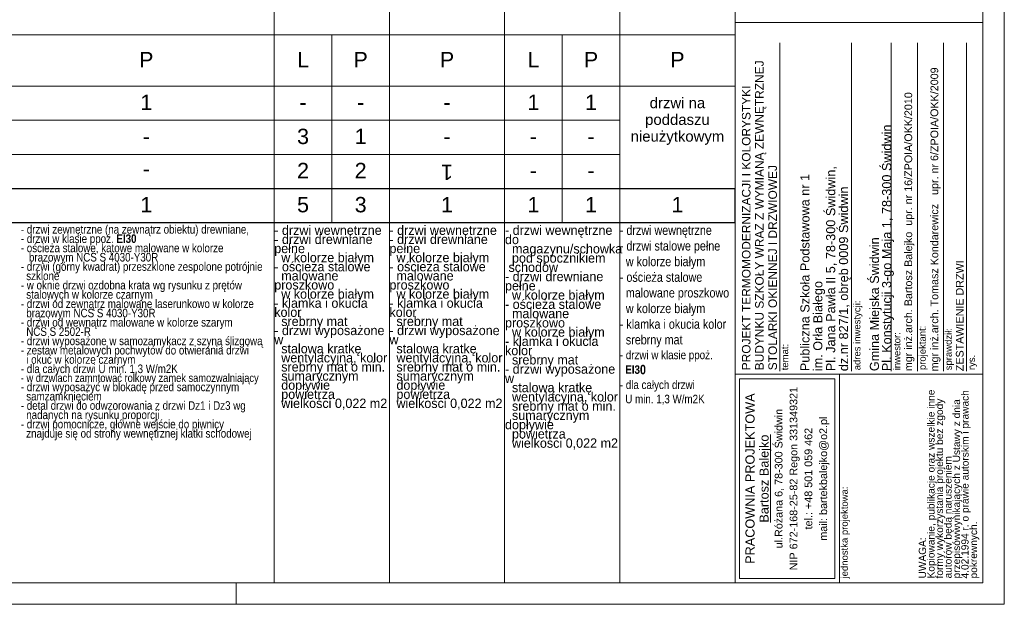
# Model space of a CAD drawing. Extents: x -11111 to 69739, y 5521 to 20371.
# Tile 16 of 19: x 58200 to 69739, y 5521 to 12374. Entities that reach past the tile are written whole.
import ezdxf

# ---------------------------------------------------------------- set-up
doc = ezdxf.new("R2010")
doc.units = 0
doc.header["$MEASUREMENT"] = 0
for name, color, linetype, lineweight in [('Arch opisy okien_Nr_Pióra__1', 7, 'Continuous', 25), ('Arch opisy_Nr_Pióra__1', 7, 'Continuous', 25), ('Arch opisy_Nr_Pióra__21', 7, 'Continuous', 13), ('Arch opisy_Nr_Pióra__7', 7, 'Continuous', 13), ('ARCH TABELA_Nr_Pióra__1', 7, 'Continuous', 25), ('ARCH TABELA_Nr_Pióra__21', 7, 'Continuous', 13), ('ARCH TABELA_Nr_Pióra__7', 7, 'Continuous', 13)]:
    doc.layers.add(name, color=color, linetype=linetype, lineweight=lineweight)
doc.styles.add('GENERATED_STYLE_2', font='arial.ttf')
doc.styles.add('GENERATED_STYLE_3', font='arial.ttf')
doc.styles.add('GENERATED_STYLE_4', font='arial.ttf')
doc.styles.add('GENERATED_STYLE_5', font='arial.ttf')
doc.styles.add('GENERATED_STYLE_6', font='arial.ttf')
doc.styles.add('GENERATED_STYLE_7', font='txt')

msp = doc.modelspace()

# ---------------------------------------------------------------- linework, layer by layer
at = {"layer": 'Arch opisy_Nr_Pióra__1', "linetype": 'Continuous'}
for p, q in [((50339.1, 10395.6), (66583.5, 10395.6)), ((66583.5, 9995.6), (66583.5, 10395.6)), ((50339.1, 9995.6), (66583.5, 9995.6))]:
    msp.add_line(p, q, dxfattribs=at)
at = {"layer": 'Arch opisy_Nr_Pióra__21', "linetype": 'Continuous'}
for p, q in [((61183.5, 20120.6), (61183.5, 5770.6)), ((62533.5, 20120.6), (62533.5, 5770.6)), ((63883.5, 20120.6), (63883.5, 5770.6)), ((65233.5, 20120.6), (65233.5, 5770.6)), ((69489.1, 8676.2), (69489.1, 20120.6)), ((50339.1, 12195.6), (66583.5, 12195.6)), ((61858.5, 12195.6), (61858.5, 9995.6)), ((64558.5, 12195.6), (64558.5, 9995.6)), ((50339.1, 11595.6), (66583.5, 11595.6)), ((50339.1, 11195.6), (65233.5, 11195.6)), ((50339.1, 10795.6), (65233.5, 10795.6)), ((69489.1, 5770.6), (50339.1, 5770.6))]:
    msp.add_line(p, q, dxfattribs=at)
at = {"layer": 'ARCH TABELA_Nr_Pióra__21', "linetype": 'Continuous'}
for p, q in [((69739.1, 20370.6), (69739.1, 5520.6)), ((66583.5, 5770.6), (66583.5, 14520.6)), ((69489.1, 14520.6), (69489.1, 8217.4)), ((66583.5, 12339.8), (69489.1, 12339.8)), ((67108.1, 8253.6), (67108.1, 12103.5)), ((67946.4, 8253.6), (67946.4, 12103.5)), ((68414.7, 8253.6), (68414.7, 12103.5)), ((68720.1, 8253.6), (68720.1, 12103.5)), ((69025.6, 8253.6), (69025.6, 12103.5)), ((69297.9, 8253.6), (69297.9, 12103.5)), ((66583.5, 8217.4), (69489.1, 8217.4)), ((67806.9, 8217.4), (66583.5, 8217.4)), ((66583.5, 5770.6), (66583.5, 8217.4)), ((69489.1, 8217.4), (66783.5, 8217.4)), ((67806.9, 5770.6), (67806.9, 8217.4)), ((69489.1, 5770.6), (69489.1, 8217.4)), ((66636.7, 5823.8), (66636.7, 8164.2)), ((67753.7, 8164.2), (66636.7, 8164.2)), ((67753.7, 5823.8), (67753.7, 8164.2)), ((60739.1, 5520.6), (60739.1, 5770.6)), ((60739.1, 5520.6), (60739.1, 5770.6)), ((60739.1, 5520.6), (60739.1, 5770.6)), ((69489.1, 5770.6), (66583.5, 5770.6)), ((67806.9, 5770.6), (66583.5, 5770.6)), ((67753.7, 5823.8), (66636.7, 5823.8)), ((69739.1, 5520.6), (48839.1, 5520.6))]:
    msp.add_line(p, q, dxfattribs=at)

# ---------------------------------------------------------------- texts
at = {"layer": 'Arch opisy okien_Nr_Pióra__1', "linetype": 'Continuous', "char_height": 180, "attachment_point": 2}
for s, insert, style in [('{P}', (59683.5, 11995.9), 'GENERATED_STYLE_2'), ('{L}', (61521, 11995.9), 'GENERATED_STYLE_2'), ('{P}', (62196, 11995.9), 'GENERATED_STYLE_2'), ('{P}', (63208.5, 11995.9), 'GENERATED_STYLE_2'), ('{L}', (64221, 11995.9), 'GENERATED_STYLE_2'), ('{P}', (64896, 11995.9), 'GENERATED_STYLE_2'), ('{P}', (65908.5, 11995.9), 'GENERATED_STYLE_2'), ('{1}', (59683.5, 11495.9), 'GENERATED_STYLE_2'), ('{1}', (64221, 11495.9), 'GENERATED_STYLE_2'), ('{1}', (64896, 11495.9), 'GENERATED_STYLE_2'), ('{-}', (61521, 11495.9), 'GENERATED_STYLE_2'), ('{-}', (62196, 11495.9), 'GENERATED_STYLE_2'), ('{-}', (63208.5, 11495.9), 'GENERATED_STYLE_2'), ('{3}', (61521, 11095.9), 'GENERATED_STYLE_2'), ('{1}', (62196, 11095.9), 'GENERATED_STYLE_2'), ('{-}', (59683.5, 11095.9), 'GENERATED_STYLE_2'), ('{-}', (63208.5, 11095.9), 'GENERATED_STYLE_2'), ('{-}', (64221, 11095.9), 'GENERATED_STYLE_2'), ('{-}', (64896, 11095.9), 'GENERATED_STYLE_2'), ('{2}', (61521, 10695.9), 'GENERATED_STYLE_2'), ('{2}', (62196, 10695.9), 'GENERATED_STYLE_2'), ('{-}', (64221, 10695.9), 'GENERATED_STYLE_2'), ('{-}', (64896, 10695.9), 'GENERATED_STYLE_2'), ('{1}', (59683.5, 10295.9), 'GENERATED_STYLE_3'), ('{5}', (61521, 10295.9), 'GENERATED_STYLE_3'), ('{3}', (62196, 10295.9), 'GENERATED_STYLE_3'), ('{1}', (63208.5, 10295.9), 'GENERATED_STYLE_3'), ('{1}', (64221, 10295.9), 'GENERATED_STYLE_3'), ('{1}', (64896, 10295.9), 'GENERATED_STYLE_3'), ('{1}', (65908.5, 10295.9), 'GENERATED_STYLE_3')]:
    msp.add_mtext(s, dxfattribs=dict(at, insert=insert, style=style))
at = {"layer": 'Arch opisy okien_Nr_Pióra__1', "linetype": 'Continuous', "insert": (65908.5, 11461.7), "char_height": 125, "width": 1186.25, "attachment_point": 2, "line_spacing_factor": 0.941445, "style": 'GENERATED_STYLE_2'}
msp.add_mtext('{drzwi na\\Ppoddaszu\\Pnieużytkowym}', dxfattribs=at)
at = {"layer": 'Arch opisy okien_Nr_Pióra__1', "linetype": 'Continuous', "char_height": 180, "attachment_point": 2, "rotation": 180, "style": 'GENERATED_STYLE_2'}
for s, insert in [('{1}', (63208.5, 10495.3)), ('{-}', (59683.5, 10495.3))]:
    msp.add_mtext(s, dxfattribs=dict(at, insert=insert))
at = {"layer": 'Arch opisy_Nr_Pióra__7', "linetype": 'Continuous', "attachment_point": 1, "style": 'GENERATED_STYLE_7'}
for s, insert, char_height, width, line_spacing_factor in [('\\A1;{\\fArial Narrow Europa Środkowa|b0|i0|c0|p34;- drzwi zewnętrzne (na zewnątrz obiektu) drewniane,\\P- drzwi w klasie ppoż. \\fArial Narrow Europa Środkowa|b1|i0|c0|p34;EI30\\P\\fArial Narrow Europa Środkowa|b0|i0|c0|p34;- ościeża stalowe, kątowe malowane w kolorze \\P   brązowym NCS S 4030-Y30R\\P- drzwi (górny kwadrat) przeszklone zespolone potrójnie \\P  szklone\\P- w oknie drzwi ozdobna krata wg rysunku z prętów \\P  stalowych w kolorze czarnym\\P- drzwi od zewnątrz malowane laserunkowo w kolorze \\P  brązowym NCS S 4030-Y30R\\P- drzwi od wewnątrz malowane w kolorze szarym \\P  NCS S 2502-R \\P- drzwi wyposażone w samozamykacz z szyną ślizgową \\P- zestaw metalowych pochwytów do otwierania drzwi \\P  i okuć w kolorze czarnym\\P- dla całych drzwi U min. 1,3 W/m2K\\P\\H0.950000x;- w drzwiach zamntować rolkowy zamek samozwalniający\\P\\H1.052632x;- drzwi wyposażyć w blokadę przed samoczynnym \\P  samzamknięciem\\P- detal drzwi do odwzorowania z drzwi Dz1 i Dz3 wg \\P  nadanych na rysunku proporcji\\P- drzwi pomocnicze, główne wejście do piwnicy \\P  znajduje się od strony wewnętrznej klatki schodowej }', (58213.5, 9966.1), 100, 2950, 0.653708), ('{- drzwi wewnętrzne\\P- drzwi drewniane pełne \\P  w kolorze białym\\P- ościeża stalowe \\P  malowane proszkowo \\P  w kolorze białym\\P- klamka i okucia kolor \\P  srebrny mat\\P- drzwi wyposażone w \\P  stalową kratkę \\P  wentylacyjną, kolor \\P  srebrny mat o min. \\P  sumarycznym \\P  dopływie \\P  powietrza \\P  wielkości 0,022 m2}', (61183.5, 9961.2), 110, 1350, 0.582379), ('{- drzwi wewnętrzne\\P- drzwi drewniane pełne \\P  w kolorze białym\\P- ościeża stalowe \\P  malowane proszkowo \\P  w kolorze białym\\P- klamka i okucia kolor \\P  srebrny mat\\P- drzwi wyposażone w \\P  stalową kratkę \\P  wentylacyjną, kolor \\P  srebrny mat o min. \\P  sumarycznym \\P  dopływie \\P  powietrza \\P  wielkości 0,022 m2}', (62533.5, 9961.2), 110, 1350, 0.582379), ('{- drzwi wewnętrzne do     \\P  magazynu/schowka\\P  pod spocznikiem \\P schodów\\P- drzwi drewniane pełne \\P  w kolorze białym\\P- ościeża stalowe \\P  malowane proszkowo \\P  w kolorze białym\\P- klamka i okucia kolor \\P  srebrny mat\\P- drzwi wyposażone w \\P  stalową kratkę \\P  wentylacyjną, kolor \\P  srebrny mat o min. \\P  sumarycznym dopływie \\P  powietrza \\P  wielkości 0,022 m2}', (63887.7, 9961.2), 110, 1345.829, 0.591667)]:
    msp.add_mtext(s, dxfattribs=dict(at, insert=insert, char_height=char_height, width=width, line_spacing_factor=line_spacing_factor))
at = {"layer": 'Arch opisy_Nr_Pióra__7', "linetype": 'Continuous', "insert": (65233.5, 9961.2), "char_height": 110, "width": 1350, "attachment_point": 1, "style": 'GENERATED_STYLE_7'}
msp.add_mtext('\\A1;{\\fArial Narrow Europa Środkowa|b0|i0|c0|p34;- drzwi wewnętrzne\\P- drzwi stalowe pełne \\P  w kolorze białym\\P- ościeża stalowe \\P  malowane proszkowo \\P  w kolorze białym\\P- klamka i okucia kolor \\P  srebrny mat\\P\\H0.909091x;- drzwi w klasie ppoż. \\P  \\fArial Narrow Europa Środkowa|b1|i0|c0|p34;EI3\\H1.100000x;0\\P\\fArial Narrow Europa Środkowa|b0|i0|c0|p34;\\H0.909091x;- dla całych drzwi \\P  U min. 1,3 W/m2K\\P\\H1.100000x;}', dxfattribs=at)
at = {"layer": 'ARCH TABELA_Nr_Pióra__1', "linetype": 'Continuous', "rotation": 90}
for s, insert, char_height, attachment_point, line_spacing_factor, style in [('{\\pt11271.2;PROJEKT TERMOMODERNIZACJI I KOLORYSTYKI\\P\\pt11271.2;BUDYNKU SZKOŁY WRAZ Z WYMIANĄ ZEWNĘTRZNEJ \\P\\pt11271.2;STOLARKI OKIENNEJ I DRZWIOWEJ }', (67075.6, 8264.2), 100, 7, 0.928963, 'GENERATED_STYLE_5'), ('{Gmina Miejska Świdwin\\PPl. Konstytucji 3-go Maja 1, 78-300 Świdwin}', (68445.3, 8253.6), 106.383, 7, 0.807442, 'GENERATED_STYLE_4'), ('{Publiczna Szkoła Podstawowa nr 1\\Pim. Orła Białego\\PPl. Jana Pawła II 5, 78-300 Świdwin, \\Pdz.nr 827/1, obręb 0009 Świdwin}', (67940.5, 8253.6), 106.383, 7, 0.850494, 'GENERATED_STYLE_4'), ('{\\PZESTAWIENIE DRZWI}', (69015, 8253.6), 90, 1, 1.043016, 'GENERATED_STYLE_5')]:
    msp.add_mtext(s, dxfattribs=dict(at, insert=insert, char_height=char_height, attachment_point=attachment_point, line_spacing_factor=line_spacing_factor, style=style))
at = {"layer": 'ARCH TABELA_Nr_Pióra__7', "linetype": 'Continuous', "attachment_point": 1, "rotation": 90, "style": 'GENERATED_STYLE_4'}
for s, insert, char_height in [('{mgr inż.arch. Tomasz Kondarewicz   upr. nr 6/ZPOIA/OKK/2009}', (68874.7, 8251.3), 90), ('{mgr inż.arch. Bartosz Balejko  upr. nr 16/ZPOIA/OKK/2010}', (68569.2, 8253.6), 90), ('{adres inwestycji:}', (67973.2, 8264.2), 79.79), ('{projektant:}', (68738.4, 8266.5), 79.79), ('{sprawdził:}', (69043.9, 8264.2), 79.79), ('{inwestor:}', (68441.5, 8264.2), 79.79), ('{temat:}', (67126.4, 8264.2), 79.79), ('{rys.}', (69316.1, 8266.5), 79.79), ('{jednostka projektowa:}', (67825.1, 5823.8), 79.79)]:
    msp.add_mtext(s, dxfattribs=dict(at, insert=insert, char_height=char_height))
at = {"layer": 'ARCH TABELA_Nr_Pióra__7', "linetype": 'Continuous', "rotation": 90, "style": 'GENERATED_STYLE_4'}
for s, insert, char_height, width, attachment_point, line_spacing_factor in [('{ul.Różana 6, 78-300 Świdwin\\PNIP 672-168-25-82 Regon 331349321\\Ptel.: +48 501 059 462\\Pmail: bartekbalejko@o2.pl}', (67049.2, 6994), 90.426, 2340.426, 2, 1.156383), ('{UWAGA:\\PKopiowanie, publikacje oraz wszelkie inne formy wykorzystania projektu bez zgody autorów będą naruszeniem przepisówwynikających z Ustawy z dnia 4.02.1994 r. o prawie autorskim i prawach pokrewnych.}', (68736.5, 5823.8), 85.1064, 2241.704, 1, 0.703415)]:
    msp.add_mtext(s, dxfattribs=dict(at, insert=insert, char_height=char_height, width=width, attachment_point=attachment_point, line_spacing_factor=line_spacing_factor))
at = {"layer": 'ARCH TABELA_Nr_Pióra__7', "linetype": 'Continuous', "insert": (66705.9, 6994), "char_height": 106.383, "attachment_point": 2, "rotation": 90, "line_spacing_factor": 0.926719, "style": 'GENERATED_STYLE_6'}
msp.add_mtext('{PRACOWNIA PROJEKTOWA\\P\\LBartosz Balejko}', dxfattribs=at)

doc.saveas('drawing.dxf')
